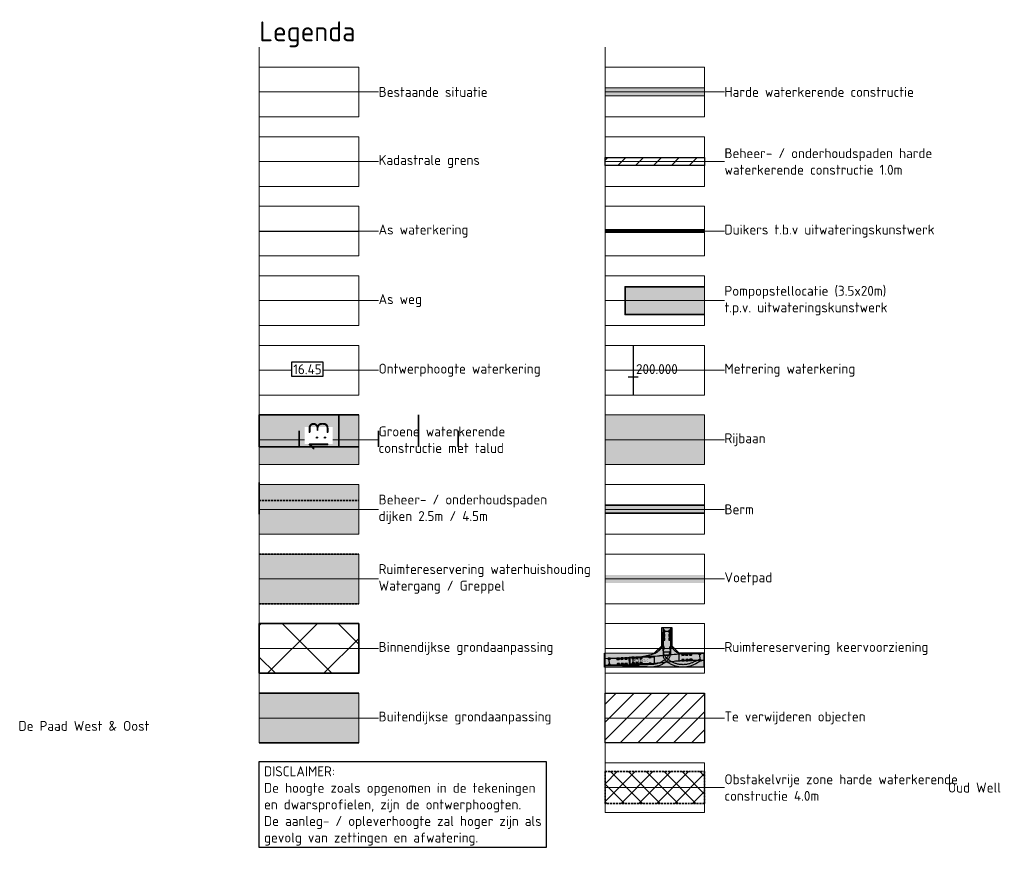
# Model space of a CAD drawing. Header units: metres. Extents: x 219828 to 221638, y 399519 to 401388.
# Tile 13 of 17: x 220144 to 220268, y 400874 to 400979. Entities that reach past the tile are written whole.
import ezdxf
from ezdxf.lldxf.tags import DXFTag

# ---------------------------------------------------------------- set-up
doc = ezdxf.new("R2010")
doc.units = ezdxf.units.M
for name, pattern in [('AM-AS', [16, 10, -2, 2, -2]), ('aslijn', [19, 15, -1, 2, -1]), ('DASHED2', [0.375, 0.25, -0.125])]:
    doc.linetypes.add(name, pattern=pattern)
doc.layers.get('0').update_dxf_attribs({"lineweight": 25})
doc.layers.get('Defpoints').update_dxf_attribs({"lineweight": 25})
for name, color, linetype, lineweight in [('0_Onderhoudspad', 1, 'Continuous', 25), ('B-WE-GW-MAAIVELD-G', 254, 'Continuous', 18), ('B-WE-KG-GRENS_PERCEEL-G', 150, 'KG-PERCEEL', 18), ('N-WA-AM-AS_WEG-G', 10, 'AM-AS', 18), ('N-WA-GK-KEERWAND-V', 15, 'Continuous', 18), ('N-WA-GR-BOS-V', 45, 'Continuous', 18), ('N-WA-GR-GRAS-V', 61, 'Continuous', 18), ('N-WA-GR-STRUWEEL-V', 95, 'Continuous', 18), ('N-WA-GW-DIJK_KRUIN_BINNEN-G', 90, 'Continuous', 35), ('N-WA-GW-DIJK_TEEN_BUITEN-G', 90, 'Continuous', 35), ('N-WA-IE-TERREINAFSCHEIDING_RASTERHEKWERK-G', 20, 'IE-TERREINAFSCHEIDING-KUNSTMATIG-OPEN', 35), ('N-WA-KG-ONDERHOUDGRENS_WATERSCHAP-A', 172, 'Continuous', 18), ('N-WA-KG-ONDERHOUDGRENS_WATERSCHAP-G', 170, 'DASHED2', 35), ('N-WA-VH-VEHICLETRACKING_PATH', 30, 'Continuous', 25), ('N-WA-VH-VERHARDING_ASFALT-V', 252, 'Continuous', 18), ('N-WA-VH-VERHARDING_GRASBETONSTEEN-V', 75, 'Continuous', 18), ('N-WA-VH-VERHARDING_TEGEL-V', 254, 'Continuous', 18), ('N-WE-AM-KILOMETRERING-T25', 7, 'Continuous', 25), ('N-WE-GW-ONTGRAVINGSVAK-G', 90, 'Continuous', 35), ('N-WE-GW-OPHOGING-WERK-A-1000', 92, 'Continuous', 18), ('N-WE-WH-DUIKER-GD', 150, 'Continuous', 50), ('X-XX-AL-LEGENDA-T25', 7, 'Continuous', 25), ('X-XX-AL-LEGENDA-T50', 130, 'Continuous', 50)]:
    doc.layers.add(name, color=color, linetype=linetype, lineweight=lineweight)
for name, color, linetype in [('_VB_X hulp', 255, 'Continuous'), ('ATR02', 7, 'Continuous'), ('C3D-ALIGNMENT', 7, 'Continuous'), ('C3D-ALIGNMENT_LABELING', 7, 'Continuous'), ('C3D-CORRIDOR', 7, 'Continuous')]:
    doc.layers.add(name, color=color, linetype=linetype)
doc.layers.add('N-WA-GW-WATERBODEM-V', color=7, linetype='Continuous', lineweight=35, true_color=0x00cc99)
doc.layers.add('X-XX-AL-LEGENDA-G', color=7, linetype='Continuous', lineweight=18, plot=False)
doc.styles.add('NLCS-ISO', font='NLCS-ISO.ttf')
doc.styles.add('NLCS-ISO-M1000-T25', font='NLCS-ISO.ttf', dxfattribs={"height": 2.5})
doc.styles.add('NLCS-ISO-M1000-T50', font='NLCS-ISO.ttf', dxfattribs={"height": 5})
doc.styles.get("Standard").update_dxf_attribs({"font": 'NLCS-ISO.ttf'})
doc.linetypes.add('IE-TERREINAFSCHEIDING-KUNSTMATIG-OPEN', pattern='A,7,-1.5,[67,NLCS.shx,S=0.75,R=0,X=0,Y=0],-1.5', length=10)
tags = doc.linetypes.add('KG-PERCEEL', pattern='A,5.5,-2,["P",Standard,S=1.8,R=0,X=-0.5,Y=-0.9],-2,5.5,-2,[5,NLCS.shx,S=0.75,R=0,X=0,Y=0],-2', length=19).pattern_tags.tags
tags[6] = DXFTag(74, 10)

# ---------------------------------------------------------------- blocks, each defined once
blk = doc.blocks.new('Legenda_hulp')
at = {"flags": 128}
for points in [[(0, 0), (0, -1), (0, -3.5), (5, -3.5), (5, -1), (0, -1)], [(0, -2.25), (5, -2.25)], [(5, -2.25), (6, -2.25)]]:
    blk.add_lwpolyline(points, dxfattribs=at)
blk = doc.blocks.new('MAN8x4 VHCL TRACKING PATH_v2')
at = {"layer": 'ATR02', "color": 3, "linetype": 'Continuous', "lineweight": -3}
for points in [[(23.39, 12.31), (23.4, 11.8), (23.43, 11.29), (23.48, 10.77), (23.56, 9.99), (23.72, 8.68), (23.77, 8.17), (23.79, 7.91), (23.8, 7.65), (23.81, 7.4), (23.8, 7.14), (23.79, 6.89), (23.77, 6.63), (23.74, 6.38), (23.7, 6.12), (23.65, 5.87), (23.6, 5.62), (23.53, 5.37), (23.46, 5.13), (23.39, 4.84), (23.39, 3.46), (23.38, 3.21), (23.36, 2.95), (23.33, 2.7), (23.28, 2.44), (23.21, 2.19), (23.13, 1.93), (23.03, 1.67), (22.91, 1.42), (22.78, 1.17), (22.63, 0.93), (22.47, 0.69), (22.28, 0.46), (22.08, 0.24), (21.86, 0.03), (21.63, -0.17), (21.38, -0.36), (21.12, -0.53), (20.7, -0.76), (20.42, -0.91), (20.14, -1.04), (19.85, -1.17), (19.56, -1.29), (19.26, -1.39), (18.96, -1.49), (18.66, -1.57), (18.35, -1.65), (18.04, -1.72), (17.73, -1.77), (17.42, -1.81), (17.1, -1.85), (16.79, -1.87), (16.47, -1.88), (16.16, -1.88), (15.84, -1.87), (15.07, -1.84), (13.86, -1.77), (10.21, -1.55), (8.87, -1.48), (7.55, -1.43), (6.26, -1.38), (4.71, -1.34), (2.93, -1.31), (0.91, -1.28), (0.04, -1.27), (-0.04, 1.27), (7.14, 1.48), (8.11, 1.52), (9.09, 1.57), (9.86, 1.62), (10.64, 1.67), (11.23, 1.72), (12, 1.8), (12.58, 1.86), (13.16, 1.94), (13.73, 2.02), (14.5, 2.16), (14.88, 2.23), (15.45, 2.36), (15.83, 2.46), (16.21, 2.56), (16.58, 2.68), (16.77, 2.74), (17.31, 2.94), (17.67, 3.09), (18.19, 3.35), (18.53, 3.54), (18.85, 3.76), (19.01, 3.88), (19.15, 4), (19.3, 4.13), (19.44, 4.26), (19.57, 4.4), (19.7, 4.55), (19.82, 4.7), (19.93, 4.85), (20.04, 5.01), (20.14, 5.18), (20.23, 5.35), (20.31, 5.52), (20.39, 5.7), (20.46, 5.88), (20.53, 6.07), (20.58, 6.25), (20.63, 6.44), (20.7, 6.82), (20.77, 7.4), (20.8, 7.79), (20.82, 8.17), (20.84, 8.95), (20.84, 10.37), (20.84, 12.31)], [(8.64, 1.7), (11.99, 1.75), (12.97, 1.78), (13.95, 1.83), (15.12, 1.9), (16.49, 1.99), (17.86, 2.09), (19.4, 2.22), (20.73, 2.34), (20.89, 2.36), (21.65, 2.46), (22.41, 2.55), (23.17, 2.62), (23.93, 2.68), (24.68, 2.73), (25.53, 2.79), (29.45, 3.15), (29.71, 3.16), (31.24, 3.12), (33.02, 3.09), (35.29, 3.07), (35.36, 0.52), (28, 0.31), (26.84, 0.26), (25.87, 0.21), (25.68, 0.2), (22.82, -0.11), (20.56, -0.36), (18.8, -0.57), (17.53, -0.72), (13.45, -0.78), (12.99, -0.8), (11.98, -0.84), (11.22, -0.86), (10.46, -0.87), (9.7, -0.87), (8.93, -0.86), (8.68, -0.85)]]:
    blk.add_lwpolyline(points, close=True, dxfattribs=at)
at = {"layer": 'ATR02', "color": 1, "linetype": 'Continuous', "lineweight": -3}
for points in [[(20.89, 10.94), (23.34, 10.94), (23.35, 10.43), (23.37, 9.66), (23.4, 8.63), (23.4, 8.11), (23.39, 7.6), (23.37, 7.1), (23.34, 6.74), (23.34, 4.68), (23.32, 4.42), (23.29, 4.16), (23.25, 3.9), (23.2, 3.64), (23.13, 3.38), (23.06, 3.12), (22.96, 2.86), (22.86, 2.61), (22.73, 2.36), (22.6, 2.11), (22.45, 1.87), (22.28, 1.64), (22.1, 1.42), (21.9, 1.22), (21.69, 1.02), (21.48, 0.83), (21.25, 0.66), (21.02, 0.5), (20.78, 0.34), (20.54, 0.19), (20.29, 0.05), (20.04, -0.08), (19.78, -0.21), (19.52, -0.32), (19.26, -0.43), (18.99, -0.52), (18.72, -0.61), (18.45, -0.69), (18.17, -0.76), (17.89, -0.82), (17.61, -0.87), (17.33, -0.91), (17.05, -0.94), (16.21, -1), (15.38, -1.05), (14.55, -1.09), (13.47, -1.12), (12.4, -1.14), (11.07, -1.16), (9.25, -1.17), (6.43, -1.18), (1.51, -1.19), (1.44, 1.27), (4.53, 1.27), (4.64, 1.36), (5.75, 1.38), (6.15, 1.4), (7.39, 1.44), (8.38, 1.49), (9.36, 1.54), (10.34, 1.6), (11.07, 1.66), (11.79, 1.73), (12.51, 1.81), (13.23, 1.9), (13.7, 1.97), (14.16, 2.05), (14.62, 2.13), (15.07, 2.22), (15.52, 2.33), (15.96, 2.44), (16.38, 2.56), (16.79, 2.7), (17.19, 2.84), (17.57, 3), (17.94, 3.16), (18.28, 3.34), (18.59, 3.52), (18.87, 3.71), (19.13, 3.91), (19.36, 4.11), (19.57, 4.32), (19.77, 4.55), (19.96, 4.8), (20.12, 5.05), (20.27, 5.32), (20.4, 5.6), (20.52, 5.88), (20.61, 6.17), (20.69, 6.5), (20.75, 6.85), (20.81, 7.24), (20.84, 7.66), (20.87, 8.1), (20.88, 8.57), (20.89, 9.29), (20.89, 10.94)], [(10.05, -0.78), (10.01, 1.67), (12.14, 1.71), (13.12, 1.74), (14.11, 1.79), (15.09, 1.85), (16.33, 1.93), (17.67, 2.03), (19.41, 2.17), (21.39, 2.35), (22.26, 2.44), (23.02, 2.52), (23.78, 2.59), (25.05, 2.69), (25.48, 2.72), (27.99, 2.97), (28.25, 2.98), (33.32, 2.98), (33.82, 2.98), (33.88, 0.53), (30.91, 0.53), (30.68, 0.44), (29.44, 0.41), (29.28, 0.4), (28.04, 0.36), (26.81, 0.31), (25.83, 0.26), (25.15, 0.21), (24.71, 0.17), (16.06, -0.7), (12.33, -0.76), (11.57, -0.78), (10.81, -0.78), (10.05, -0.78)]]:
    blk.add_lwpolyline(points, close=True, dxfattribs=at)
at = {"layer": 'ATR02', "color": 96, "linetype": 'Continuous', "lineweight": -3}
blk.add_lwpolyline([(23.39, 12.31), (23.39, 7.8), (23.4, 7.45), (23.42, 7.09), (23.46, 6.73), (23.49, 6.55), (23.52, 6.38), (23.57, 6.21), (23.61, 6.03), (23.74, 5.68), (23.81, 5.52), (23.88, 5.36), (23.97, 5.2), (24.16, 4.88), (24.26, 4.74), (24.37, 4.59), (24.48, 4.45), (24.73, 4.18), (24.86, 4.06), (25, 3.94), (25.14, 3.83), (25.44, 3.61), (25.59, 3.52), (25.75, 3.43), (25.91, 3.35), (26.25, 3.2), (26.41, 3.14), (26.58, 3.08), (26.76, 3.03), (27.12, 2.96), (27.3, 2.93), (27.47, 2.91), (27.83, 2.89), (28.19, 2.88), (28.93, 2.89), (35.29, 3.07), (35.36, 0.52), (34.96, 0.5), (34.7, 0.45), (34.45, 0.38), (34.19, 0.29), (33.93, 0.18), (33.67, 0.04), (33.41, -0.11), (32.48, -0.69), (32.2, -0.84), (31.92, -0.99), (31.63, -1.12), (31.34, -1.25), (31.05, -1.36), (30.75, -1.46), (30.45, -1.56), (30.15, -1.64), (29.84, -1.71), (29.53, -1.78), (29.22, -1.83), (28.91, -1.87), (28.59, -1.9), (28.28, -1.92), (27.96, -1.93), (27.65, -1.93), (27.33, -1.91), (27.02, -1.89), (26.7, -1.86), (26.39, -1.81), (26.08, -1.76), (25.77, -1.69), (25.46, -1.61), (25.16, -1.53), (24.86, -1.43), (24.56, -1.32), (24.27, -1.21), (23.98, -1.08), (23.7, -0.94), (23.42, -0.8), (23.14, -0.64), (22.87, -0.48), (22.61, -0.3), (22.35, -0.12), (22.1, 0.07), (21.84, 0.29), (21.62, 0.5), (21.42, 0.73), (21.25, 0.97), (21.11, 1.22), (21, 1.48), (20.92, 1.74), (20.87, 1.99), (20.84, 2.25), (20.83, 2.79), (20.76, 4.86), (20.68, 5.1), (20.61, 5.35), (20.54, 5.59), (20.49, 5.85), (20.44, 6.1), (20.4, 6.35), (20.37, 6.6), (20.35, 6.86), (20.34, 7.12), (20.34, 7.37), (20.34, 7.63), (20.36, 7.88), (20.38, 8.14), (20.41, 8.39), (20.45, 8.65), (20.54, 9.04), (20.65, 9.55), (20.7, 9.8), (20.74, 10.06), (20.78, 10.33), (20.81, 10.58), (20.83, 10.84), (20.84, 11.1), (20.84, 11.85), (20.84, 12.31)], close=True, dxfattribs=at)
at = {"layer": 'ATR02', "color": 246, "linetype": 'Continuous', "lineweight": -3}
blk.add_lwpolyline([(20.89, 10.94), (23.34, 10.94), (23.34, 7.85), (23.36, 7.4), (23.38, 7), (23.42, 6.67), (23.46, 6.43), (23.53, 6.14), (23.62, 5.84), (23.74, 5.56), (23.87, 5.28), (24.01, 5.02), (24.18, 4.76), (24.36, 4.52), (24.56, 4.29), (24.78, 4.07), (25.01, 3.87), (25.25, 3.68), (25.51, 3.51), (25.77, 3.36), (26.05, 3.23), (26.33, 3.12), (26.62, 3.02), (26.92, 2.95), (27.22, 2.89), (27.54, 2.86), (27.92, 2.84), (28.35, 2.84), (29.03, 2.85), (33.82, 2.98), (33.88, 0.53), (33.49, 0.51), (33.25, 0.47), (33, 0.42), (32.75, 0.35), (32.5, 0.27), (32.25, 0.17), (32, 0.06), (31.24, -0.3), (30.98, -0.41), (30.71, -0.51), (30.45, -0.6), (30.17, -0.69), (29.9, -0.76), (29.62, -0.83), (29.34, -0.88), (29.06, -0.93), (28.78, -0.97), (28.5, -0.99), (28.21, -1.01), (27.93, -1.02), (27.64, -1.01), (27.36, -1), (27.08, -0.98), (26.79, -0.95), (26.51, -0.91), (26.23, -0.86), (25.95, -0.8), (25.68, -0.73), (25.4, -0.65), (25.13, -0.56), (24.87, -0.46), (24.6, -0.36), (24.34, -0.24), (24.09, -0.12), (23.83, 0.01), (23.59, 0.15), (23.35, 0.3), (23.11, 0.46), (22.88, 0.63), (22.65, 0.8), (22.43, 0.98), (22.22, 1.17), (22.01, 1.37), (21.7, 1.69), (21.52, 1.91), (21.35, 2.15), (21.22, 2.4), (21.1, 2.66), (21.01, 2.92), (20.95, 3.19), (20.91, 3.45), (20.89, 3.72), (20.89, 4.22), (20.89, 4.93), (21.19, 4.95), (21.11, 5.18), (21.04, 5.41), (20.98, 5.64), (20.93, 5.88), (20.88, 6.11), (20.84, 6.35), (20.81, 6.59), (20.79, 6.83), (20.78, 7.07), (20.78, 7.31), (20.78, 7.69), (20.84, 8.7), (20.87, 9.22), (20.89, 9.73), (20.89, 10.94)], close=True, dxfattribs=at)
at = {"layer": 'ATR02', "color": 136, "linetype": 'Continuous', "lineweight": -3}
blk.add_lwpolyline([(20.84, 3.46), (20.84, 12.31), (22.11, 12.31), (23.39, 12.31), (23.39, 3.46), (22.11, 3.46), (20.84, 3.46)], close=True, dxfattribs=at)
for points in [[(21.07, 10.51), (21.07, 11.37), (21.01, 11.37), (21.01, 10.51), (20.95, 10.51), (20.95, 11.37), (20.93, 11.37), (20.89, 11.26), (20.89, 10.62), (20.93, 10.51), (21.09, 10.51), (21.13, 10.62), (21.13, 11.26), (21.09, 11.37), (20.93, 11.37)], [(21.32, 10.51), (21.32, 11.37), (21.25, 11.37), (21.25, 10.51), (21.19, 10.51), (21.19, 11.37), (21.17, 11.37), (21.13, 11.26), (21.13, 10.62), (21.17, 10.51), (21.34, 10.51), (21.38, 10.62), (21.38, 11.26), (21.34, 11.37), (21.17, 11.37)], [(23.04, 10.51), (23.04, 11.37), (22.97, 11.37), (22.97, 10.51), (22.91, 10.51), (22.91, 11.37), (22.89, 11.37), (22.85, 11.26), (22.85, 10.62), (22.89, 10.51), (23.06, 10.51), (23.1, 10.62), (23.1, 11.26), (23.06, 11.37), (22.89, 11.37)], [(23.28, 10.51), (23.28, 11.37), (23.22, 11.37), (23.22, 10.51), (23.16, 10.51), (23.16, 11.37), (23.14, 11.37), (23.1, 11.26), (23.1, 10.62), (23.14, 10.51), (23.3, 10.51), (23.34, 10.62), (23.34, 11.26), (23.3, 11.37), (23.14, 11.37)], [(21.07, 9.11), (21.07, 9.97), (21.01, 9.97), (21.01, 9.11), (20.95, 9.11), (20.95, 9.97), (20.93, 9.97), (20.89, 9.86), (20.89, 9.22), (20.93, 9.11), (21.09, 9.11), (21.13, 9.22), (21.13, 9.86), (21.09, 9.97), (20.93, 9.97)], [(21.07, 7.71), (21.07, 8.57), (21.01, 8.57), (21.01, 7.71), (20.95, 7.71), (20.95, 8.57), (20.93, 8.57), (20.89, 8.46), (20.89, 7.82), (20.93, 7.71), (21.09, 7.71), (21.13, 7.82), (21.13, 8.46), (21.09, 8.57), (20.93, 8.57)], [(21.32, 9.11), (21.32, 9.97), (21.25, 9.97), (21.25, 9.11), (21.19, 9.11), (21.19, 9.97), (21.17, 9.97), (21.13, 9.86), (21.13, 9.22), (21.17, 9.11), (21.34, 9.11), (21.38, 9.22), (21.38, 9.86), (21.34, 9.97), (21.17, 9.97)], [(21.32, 7.71), (21.32, 8.57), (21.25, 8.57), (21.25, 7.71), (21.19, 7.71), (21.19, 8.57), (21.17, 8.57), (21.13, 8.46), (21.13, 7.82), (21.17, 7.71), (21.34, 7.71), (21.38, 7.82), (21.38, 8.46), (21.34, 8.57), (21.17, 8.57)], [(23.04, 9.11), (23.04, 9.97), (22.97, 9.97), (22.97, 9.11), (22.91, 9.11), (22.91, 9.97), (22.89, 9.97), (22.85, 9.86), (22.85, 9.22), (22.89, 9.11), (23.06, 9.11), (23.1, 9.22), (23.1, 9.86), (23.06, 9.97), (22.89, 9.97)], [(23.04, 7.71), (23.04, 8.57), (22.97, 8.57), (22.97, 7.71), (22.91, 7.71), (22.91, 8.57), (22.89, 8.57), (22.85, 8.46), (22.85, 7.82), (22.89, 7.71), (23.06, 7.71), (23.1, 7.82), (23.1, 8.46), (23.06, 8.57), (22.89, 8.57)], [(23.28, 9.11), (23.28, 9.97), (23.22, 9.97), (23.22, 9.11), (23.16, 9.11), (23.16, 9.97), (23.14, 9.97), (23.1, 9.86), (23.1, 9.22), (23.14, 9.11), (23.3, 9.11), (23.34, 9.22), (23.34, 9.86), (23.3, 9.97), (23.14, 9.97)], [(23.28, 7.71), (23.28, 8.57), (23.22, 8.57), (23.22, 7.71), (23.16, 7.71), (23.16, 8.57), (23.14, 8.57), (23.1, 8.46), (23.1, 7.82), (23.14, 7.71), (23.3, 7.71), (23.34, 7.82), (23.34, 8.46), (23.3, 8.57), (23.14, 8.57)], [(21.07, 4.5), (21.07, 5.36), (21.01, 5.36), (21.01, 4.5), (20.95, 4.5), (20.95, 5.36), (20.93, 5.36), (20.89, 5.26), (20.89, 4.61), (20.93, 4.5), (21.09, 4.5), (21.13, 4.61), (21.13, 5.26), (21.09, 5.36), (20.93, 5.36)], [(23.28, 4.5), (23.28, 5.36), (23.22, 5.36), (23.22, 4.5), (23.16, 4.5), (23.16, 5.36), (23.14, 5.36), (23.1, 5.26), (23.1, 4.61), (23.14, 4.5), (23.3, 4.5), (23.34, 4.61), (23.34, 5.26), (23.3, 5.36), (23.14, 5.36)]]:
    blk.add_lwpolyline(points, dxfattribs=at)
at = {"layer": 'ATR02', "color": 4, "linetype": 'Continuous', "lineweight": -3}
for points in [[(-0.04, 1.27), (8.81, 1.52), (8.85, 0.25), (8.88, -1.02), (0.04, -1.27), (0, 0), (-0.04, 1.27)], [(17.53, -0.72), (8.68, -0.85), (8.66, 0.43), (8.64, 1.7), (17.49, 1.83), (17.51, 0.55), (17.53, -0.72)], [(35.36, 0.52), (26.51, 0.28), (26.47, 1.55), (26.44, 2.83), (35.29, 3.07), (35.32, 1.79), (35.36, 0.52)]]:
    blk.add_lwpolyline(points, close=True, dxfattribs=at)
for points in [[(1.01, 1.09), (1.87, 1.08), (1.87, 1.15), (1.01, 1.15), (1.01, 1.21), (1.87, 1.21), (1.87, 1.23), (1.77, 1.27), (1.12, 1.27), (1.01, 1.23), (1.01, 1.06), (1.12, 1.02), (1.77, 1.02), (1.87, 1.06), (1.87, 1.23)], [(4.22, 1.16), (5.08, 1.19), (5.08, 1.25), (4.22, 1.22), (4.22, 1.29), (5.07, 1.31), (5.07, 1.33), (4.97, 1.37), (4.32, 1.35), (4.21, 1.31), (4.22, 1.14), (4.33, 1.11), (4.97, 1.12), (5.08, 1.17), (5.07, 1.33)], [(4.23, 0.92), (5.09, 0.94), (5.08, 1), (4.22, 0.98), (4.22, 1.04), (5.08, 1.06), (5.08, 1.09), (4.97, 1.12), (4.33, 1.11), (4.22, 1.06), (4.23, 0.9), (4.34, 0.86), (4.98, 0.88), (5.09, 0.92), (5.08, 1.09)], [(5.62, 1.2), (6.48, 1.23), (6.48, 1.29), (5.62, 1.26), (5.61, 1.33), (6.47, 1.35), (6.47, 1.37), (6.37, 1.41), (5.72, 1.39), (5.61, 1.35), (5.62, 1.18), (5.73, 1.14), (6.37, 1.16), (6.48, 1.21), (6.47, 1.37)], [(5.63, 0.96), (6.48, 0.98), (6.48, 1.04), (5.62, 1.02), (5.62, 1.08), (6.48, 1.1), (6.48, 1.12), (6.37, 1.16), (5.73, 1.14), (5.62, 1.1), (5.63, 0.94), (5.73, 0.9), (6.38, 0.92), (6.49, 0.96), (6.48, 1.12)], [(7.02, 1.24), (7.88, 1.27), (7.88, 1.33), (7.02, 1.3), (7.01, 1.37), (7.87, 1.39), (7.87, 1.41), (7.76, 1.45), (7.12, 1.43), (7.01, 1.39), (7.02, 1.22), (7.13, 1.18), (7.77, 1.2), (7.88, 1.25), (7.87, 1.41)], [(7.02, 1), (7.88, 1.02), (7.88, 1.08), (7.02, 1.06), (7.02, 1.12), (7.88, 1.14), (7.88, 1.16), (7.77, 1.2), (7.13, 1.18), (7.02, 1.14), (7.03, 0.98), (7.13, 0.94), (7.78, 0.96), (7.88, 1), (7.88, 1.16)], [(10.44, 1.62), (9.58, 1.61), (9.58, 1.54), (10.44, 1.56), (10.44, 1.49), (9.58, 1.48), (9.58, 1.46), (9.69, 1.42), (10.34, 1.43), (10.44, 1.47), (10.44, 1.64), (10.33, 1.68), (9.69, 1.67), (9.58, 1.63), (9.58, 1.46)], [(10.45, 1.37), (9.59, 1.36), (9.59, 1.3), (10.45, 1.31), (10.45, 1.25), (9.59, 1.24), (9.59, 1.22), (9.7, 1.18), (10.34, 1.19), (10.45, 1.23), (10.44, 1.39), (10.34, 1.43), (9.69, 1.42), (9.59, 1.38), (9.59, 1.22)], [(11.84, 1.64), (10.98, 1.63), (10.98, 1.56), (11.84, 1.58), (11.84, 1.51), (10.98, 1.5), (10.98, 1.48), (11.09, 1.44), (11.74, 1.45), (11.84, 1.49), (11.84, 1.66), (11.73, 1.7), (11.09, 1.69), (10.98, 1.65), (10.98, 1.48)], [(11.84, 1.39), (10.99, 1.38), (10.99, 1.32), (11.85, 1.33), (11.85, 1.27), (10.99, 1.26), (10.99, 1.24), (11.1, 1.2), (11.74, 1.21), (11.85, 1.25), (11.84, 1.41), (11.74, 1.45), (11.09, 1.44), (10.99, 1.4), (10.99, 1.24)], [(13.24, 1.66), (12.38, 1.65), (12.38, 1.58), (13.24, 1.6), (13.24, 1.54), (12.38, 1.52), (12.38, 1.5), (12.49, 1.46), (13.14, 1.47), (13.24, 1.51), (13.24, 1.68), (13.13, 1.72), (12.49, 1.71), (12.38, 1.67), (12.38, 1.5)], [(13.24, 1.41), (12.39, 1.4), (12.39, 1.34), (13.25, 1.35), (13.25, 1.29), (12.39, 1.28), (12.39, 1.26), (12.5, 1.22), (13.14, 1.23), (13.25, 1.27), (13.24, 1.43), (13.14, 1.47), (12.49, 1.46), (12.39, 1.42), (12.39, 1.26)], [(16.44, 1.74), (15.58, 1.65), (15.59, 1.59), (16.44, 1.68), (16.45, 1.62), (15.6, 1.53), (15.6, 1.51), (15.71, 1.48), (16.35, 1.55), (16.45, 1.6), (16.44, 1.76), (16.33, 1.79), (15.68, 1.73), (15.58, 1.67), (15.6, 1.51)], [(28.24, 2.77), (27.38, 2.74), (27.38, 2.68), (28.24, 2.71), (28.24, 2.64), (27.38, 2.62), (27.39, 2.6), (27.49, 2.56), (28.14, 2.58), (28.24, 2.62), (28.24, 2.79), (28.13, 2.83), (27.49, 2.81), (27.38, 2.76), (27.39, 2.6)], [(28.25, 2.52), (27.39, 2.5), (27.39, 2.44), (28.25, 2.46), (28.25, 2.4), (27.39, 2.38), (27.39, 2.36), (27.5, 2.32), (28.15, 2.33), (28.25, 2.38), (28.25, 2.54), (28.14, 2.58), (27.49, 2.56), (27.39, 2.52), (27.39, 2.36)], [(28.29, 0.8), (27.44, 0.78), (27.44, 0.72), (28.3, 0.74), (28.3, 0.68), (27.44, 0.66), (27.44, 0.64), (27.55, 0.6), (28.19, 0.62), (28.3, 0.66), (28.29, 0.82), (28.19, 0.86), (27.54, 0.84), (27.43, 0.8), (27.44, 0.64)], [(28.3, 0.56), (27.44, 0.53), (27.44, 0.47), (28.3, 0.5), (28.3, 0.44), (27.45, 0.41), (27.45, 0.39), (27.55, 0.35), (28.2, 0.37), (28.31, 0.41), (28.3, 0.58), (28.19, 0.62), (27.55, 0.6), (27.44, 0.55), (27.45, 0.39)], [(29.64, 2.81), (28.78, 2.78), (28.78, 2.72), (29.64, 2.74), (29.64, 2.68), (28.78, 2.66), (28.78, 2.64), (28.89, 2.6), (29.54, 2.62), (29.64, 2.66), (29.64, 2.83), (29.53, 2.86), (28.89, 2.85), (28.78, 2.8), (28.78, 2.64)], [(29.65, 2.56), (28.79, 2.54), (28.79, 2.48), (29.65, 2.5), (29.65, 2.44), (28.79, 2.41), (28.79, 2.39), (28.9, 2.36), (29.54, 2.37), (29.65, 2.42), (29.65, 2.58), (29.54, 2.62), (28.89, 2.6), (28.79, 2.56), (28.79, 2.39)], [(29.69, 0.84), (28.83, 0.82), (28.84, 0.76), (29.7, 0.78), (29.7, 0.72), (28.84, 0.7), (28.84, 0.68), (28.95, 0.64), (29.59, 0.65), (29.7, 0.7), (29.69, 0.86), (29.59, 0.9), (28.94, 0.88), (28.83, 0.84), (28.84, 0.68)], [(29.7, 0.6), (28.84, 0.57), (28.84, 0.51), (29.7, 0.53), (29.7, 0.47), (28.85, 0.45), (28.85, 0.43), (28.95, 0.39), (29.6, 0.41), (29.7, 0.45), (29.7, 0.62), (29.59, 0.65), (28.95, 0.64), (28.84, 0.59), (28.85, 0.43)], [(31.04, 2.84), (30.18, 2.82), (30.18, 2.76), (31.04, 2.78), (31.04, 2.72), (30.18, 2.7), (30.18, 2.68), (30.29, 2.64), (30.94, 2.66), (31.04, 2.7), (31.04, 2.86), (30.93, 2.9), (30.29, 2.88), (30.18, 2.84), (30.18, 2.68)], [(31.05, 2.6), (30.19, 2.58), (30.19, 2.51), (31.05, 2.54), (31.05, 2.48), (30.19, 2.45), (30.19, 2.43), (30.3, 2.39), (30.94, 2.41), (31.05, 2.46), (31.05, 2.62), (30.94, 2.66), (30.29, 2.64), (30.19, 2.6), (30.19, 2.43)], [(31.09, 0.88), (30.23, 0.86), (30.24, 0.8), (31.1, 0.82), (31.1, 0.76), (30.24, 0.73), (30.24, 0.71), (30.35, 0.68), (30.99, 0.69), (31.1, 0.74), (31.09, 0.9), (30.98, 0.94), (30.34, 0.92), (30.23, 0.88), (30.24, 0.71)], [(31.1, 0.63), (30.24, 0.61), (30.24, 0.55), (31.1, 0.57), (31.1, 0.51), (30.24, 0.49), (30.25, 0.47), (30.35, 0.43), (31, 0.45), (31.1, 0.49), (31.1, 0.66), (30.99, 0.69), (30.35, 0.68), (30.24, 0.63), (30.25, 0.47)], [(34.25, 2.92), (33.39, 2.92), (33.39, 2.86), (34.25, 2.86), (34.25, 2.8), (33.39, 2.8), (33.39, 2.78), (33.49, 2.74), (34.14, 2.74), (34.25, 2.78), (34.25, 2.94), (34.14, 2.98), (33.49, 2.98), (33.39, 2.94), (33.39, 2.78)], [(34.31, 0.71), (33.45, 0.71), (33.45, 0.65), (34.31, 0.65), (34.31, 0.59), (33.45, 0.59), (33.45, 0.57), (33.55, 0.53), (34.2, 0.53), (34.31, 0.57), (34.31, 0.73), (34.2, 0.77), (33.55, 0.77), (33.45, 0.73), (33.45, 0.57)], [(1.08, -1.12), (1.94, -1.12), (1.94, -1.06), (1.08, -1.06), (1.08, -1), (1.94, -1), (1.94, -0.98), (1.83, -0.94), (1.18, -0.94), (1.08, -0.98), (1.08, -1.15), (1.18, -1.19), (1.83, -1.19), (1.94, -1.14), (1.94, -0.98)], [(4.27, -0.8), (5.13, -0.78), (5.13, -0.71), (4.27, -0.74), (4.27, -0.68), (5.13, -0.65), (5.13, -0.63), (5.02, -0.6), (4.38, -0.61), (4.27, -0.66), (4.28, -0.82), (4.38, -0.86), (5.03, -0.84), (5.13, -0.8), (5.13, -0.63)], [(4.28, -1.05), (5.14, -1.02), (5.14, -0.96), (4.28, -0.98), (4.28, -0.92), (5.14, -0.9), (5.14, -0.88), (5.03, -0.84), (4.38, -0.86), (4.28, -0.9), (4.28, -1.07), (4.39, -1.1), (5.04, -1.09), (5.14, -1.04), (5.14, -0.88)], [(5.67, -0.76), (6.53, -0.74), (6.53, -0.68), (5.67, -0.7), (5.67, -0.64), (6.53, -0.61), (6.53, -0.59), (6.42, -0.56), (5.78, -0.57), (5.67, -0.62), (5.67, -0.78), (5.78, -0.82), (6.43, -0.8), (6.53, -0.76), (6.53, -0.59)], [(5.68, -1.01), (6.54, -0.98), (6.54, -0.92), (5.68, -0.95), (5.68, -0.88), (6.54, -0.86), (6.54, -0.84), (6.43, -0.8), (5.78, -0.82), (5.68, -0.86), (5.68, -1.03), (5.79, -1.06), (6.43, -1.05), (6.54, -1), (6.54, -0.84)], [(7.07, -0.72), (7.93, -0.7), (7.93, -0.64), (7.07, -0.66), (7.07, -0.6), (7.93, -0.57), (7.93, -0.55), (7.82, -0.52), (7.18, -0.53), (7.07, -0.58), (7.07, -0.74), (7.18, -0.78), (7.83, -0.76), (7.93, -0.72), (7.93, -0.55)], [(7.08, -0.97), (7.94, -0.94), (7.94, -0.88), (7.08, -0.91), (7.08, -0.84), (7.94, -0.82), (7.94, -0.8), (7.83, -0.76), (7.18, -0.78), (7.08, -0.82), (7.08, -0.99), (7.19, -1.03), (7.83, -1.01), (7.94, -0.96), (7.94, -0.8)], [(10.47, -0.35), (9.61, -0.36), (9.61, -0.42), (10.47, -0.41), (10.47, -0.47), (9.61, -0.48), (9.61, -0.5), (9.72, -0.54), (10.36, -0.53), (10.47, -0.49), (10.47, -0.33), (10.36, -0.29), (9.72, -0.3), (9.61, -0.34), (9.61, -0.5)], [(10.47, -0.59), (9.61, -0.6), (9.61, -0.67), (10.47, -0.65), (10.47, -0.72), (9.62, -0.73), (9.62, -0.75), (9.72, -0.79), (10.37, -0.78), (10.48, -0.74), (10.47, -0.57), (10.36, -0.53), (9.72, -0.54), (9.61, -0.58), (9.62, -0.75)], [(11.87, -0.33), (11.01, -0.34), (11.01, -0.4), (11.87, -0.39), (11.87, -0.45), (11.01, -0.46), (11.01, -0.48), (11.12, -0.52), (11.76, -0.51), (11.87, -0.47), (11.87, -0.31), (11.76, -0.27), (11.12, -0.28), (11.01, -0.32), (11.01, -0.48)], [(11.87, -0.57), (11.01, -0.58), (11.01, -0.65), (11.87, -0.63), (11.87, -0.7), (11.02, -0.71), (11.02, -0.73), (11.12, -0.77), (11.77, -0.76), (11.88, -0.72), (11.87, -0.55), (11.76, -0.51), (11.12, -0.52), (11.01, -0.56), (11.02, -0.73)], [(13.27, -0.31), (12.41, -0.32), (12.41, -0.38), (13.27, -0.37), (13.27, -0.43), (12.41, -0.44), (12.41, -0.46), (12.52, -0.5), (13.16, -0.49), (13.27, -0.45), (13.27, -0.29), (13.16, -0.25), (12.52, -0.26), (12.41, -0.3), (12.41, -0.46)], [(13.27, -0.55), (12.41, -0.56), (12.41, -0.63), (13.27, -0.61), (13.27, -0.68), (12.42, -0.69), (12.42, -0.71), (12.52, -0.75), (13.17, -0.74), (13.27, -0.7), (13.27, -0.53), (13.16, -0.49), (12.52, -0.5), (12.41, -0.54), (12.42, -0.71)], [(16.47, -0.47), (15.61, -0.56), (15.62, -0.62), (16.48, -0.53), (16.48, -0.59), (15.63, -0.68), (15.63, -0.7), (15.74, -0.73), (16.38, -0.66), (16.48, -0.61), (16.47, -0.45), (16.36, -0.42), (15.72, -0.48), (15.61, -0.54), (15.63, -0.7)]]:
    blk.add_lwpolyline(points, dxfattribs=at)
at = {"layer": 'ATR02', "color": 250, "linetype": 'Continuous', "lineweight": -3, "style": 'NLCS-ISO', "width": 0.3}
blk.add_text('MAN TGS 35360 8x4-4', height=1, rotation=0.82, dxfattribs=at).set_placement((10.24, -0.1))
blk = doc.blocks.new('*U106')
at = {"layer": 'N-WA-VH-VEHICLETRACKING_PATH', "transparency": 33554559}
h = blk.add_hatch(color=256, dxfattribs=at)
h.dxf.hatch_style = 1
h.paths.add_polyline_path([(0, -2.55), (0, 2.55), (17.93, 2.55), (20.5, 5.12), (20.5, 11.69), (24.1, 11.69), (24.1, 5.11), (26.66, 2.55), (35.59, 2.55), (35.59, -2.57)])
at = {"layer": 'N-WA-VH-VEHICLETRACKING_PATH', "flags": 128}
blk.add_lwpolyline([(0, -2.55), (0, 2.55), (17.93, 2.55), (20.5, 5.12), (20.5, 11.69), (24.1, 11.69), (24.1, 5.11), (26.66, 2.55), (35.59, 2.55), (35.59, -2.57)], close=True, dxfattribs=at)
blk.add_blockref('MAN8x4 VHCL TRACKING PATH_v2', (0.23, -0.63))

msp = doc.modelspace()

# ---------------------------------------------------------------- hatches: boundary and pattern name
at = {"layer": '0_Onderhoudspad'}
h = msp.add_hatch(dxfattribs=at)
h.set_pattern_fill('ANSI31', color=256, scale=0.5)
h.set_pattern_definition([(45, (-125.8583, 883.2542), (-1.122532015, 1.122532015), [])])
h.paths.add_polyline_path([(220229.82, 400962.11), (220229.82, 400961.11), (220217.32, 400961.11), (220217.32, 400962.11)])
at = {"layer": '_VB_X hulp'}
h = msp.add_hatch(dxfattribs=at)
h.set_pattern_fill('ANSI31', color=256, scale=0.5)
h.paths.add_polyline_path([(220217.32, 400894.73), (220229.82, 400894.73), (220229.82, 400888.48), (220217.32, 400888.48)])
at = {"layer": 'N-WA-GK-KEERWAND-V'}
h = msp.add_hatch(color=256, dxfattribs=at)
h.dxf.hatch_style = 1
h.paths.add_polyline_path([(220229.82, 400970.86), (220229.82, 400969.86), (220217.32, 400969.86), (220217.32, 400970.86)])
at = {"layer": 'N-WA-GR-BOS-V', "linetype": 'Continuous', "lineweight": 18}
h = msp.add_hatch(color=45, dxfattribs=at)
h.paths.add_polyline_path([(220186.33, 400894.73), (220173.83, 400894.73), (220173.83, 400891.61), (220186.33, 400891.61)])
h.paths.add_polyline_path([(220186.33, 400891.61), (220173.83, 400891.61), (220173.83, 400888.48), (220186.33, 400888.48)])
at = {"layer": 'N-WA-GR-GRAS-V', "linetype": 'Continuous', "lineweight": 18}
msp.add_hatch(color=61, dxfattribs=at).paths.add_polyline_path([(220186.33, 400923.48), (220186.33, 400929.73), (220173.83, 400929.73), (220173.83, 400923.48)])
at = {"layer": 'N-WA-GR-STRUWEEL-V', "linetype": 'Continuous', "lineweight": 18}
h = msp.add_hatch(color=95, dxfattribs=at)
h.paths.add_polyline_path([(220229.82, 400918.36), (220217.32, 400918.36), (220217.32, 400917.86), (220229.82, 400917.86)])
h.paths.add_polyline_path([(220229.82, 400917.86), (220217.32, 400917.86), (220217.32, 400917.36), (220229.82, 400917.36)])
at = {"layer": 'N-WA-GW-WATERBODEM-V', "linetype": 'Continuous', "lineweight": 35, "true_color": 0x00cc99}
h = msp.add_hatch(color=122, dxfattribs=at)
h.paths.add_polyline_path([(220186.33, 400912.23), (220173.83, 400912.23), (220173.83, 400909.11), (220186.33, 400909.11)])
h.paths.add_polyline_path([(220186.33, 400909.11), (220173.83, 400909.11), (220173.83, 400905.98), (220186.33, 400905.98)])
at = {"layer": 'N-WA-IE-TERREINAFSCHEIDING_RASTERHEKWERK-G', "transparency": 33554559}
h = msp.add_hatch(color=256, dxfattribs=at)
h.dxf.hatch_style = 1
h.paths.add_polyline_path([(220219.82, 400945.86), (220219.82, 400942.36), (220229.82, 400942.36), (220229.82, 400945.86)])
at = {"layer": 'N-WA-KG-ONDERHOUDGRENS_WATERSCHAP-A', "linetype": 'Continuous', "lineweight": 18}
h = msp.add_hatch(dxfattribs=at)
h.set_pattern_fill('ANSI37', color=172, scale=0.5, style=0)
h.set_pattern_definition([(45, (-133.4935, 997.0042), (-1.122532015, 1.122532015), []), (135, (-133.4935, 997.0042), (-1.122532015, -1.122532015), [])])
h.paths.add_polyline_path([(220229.82, 400884.86), (220229.82, 400880.86), (220217.32, 400880.86), (220217.32, 400884.86)])
at = {"layer": 'N-WA-VH-VERHARDING_ASFALT-V', "linetype": 'Continuous', "lineweight": 18}
msp.add_hatch(color=252, dxfattribs=at).paths.add_polyline_path([(220217.32, 400929.73), (220229.82, 400929.73), (220229.82, 400923.48), (220217.32, 400923.48)])
at = {"layer": 'N-WA-VH-VERHARDING_GRASBETONSTEEN-V', "linetype": 'Continuous', "lineweight": 18}
h = msp.add_hatch(color=75, dxfattribs=at)
h.paths.add_polyline_path([(220186.33, 400917.86), (220186.33, 400920.98), (220173.83, 400920.98), (220173.83, 400917.86)])
h.paths.add_polyline_path([(220186.33, 400914.73), (220186.33, 400917.86), (220173.83, 400917.86), (220173.83, 400914.73)])
at = {"layer": 'N-WA-VH-VERHARDING_TEGEL-V', "linetype": 'Continuous', "lineweight": 18}
h = msp.add_hatch(color=254, dxfattribs=at)
h.paths.add_polyline_path([(220229.82, 400909.61), (220217.32, 400909.61), (220217.32, 400909.11), (220229.82, 400909.11)])
h.paths.add_polyline_path([(220229.82, 400909.11), (220217.32, 400909.11), (220217.32, 400908.61), (220229.82, 400908.61)])
at = {"layer": 'N-WE-GW-OPHOGING-WERK-A-1000'}
h = msp.add_hatch(dxfattribs=at)
h.set_pattern_fill('AGW-WERK_ONTGRAVEN_AANVULLEN-SO', color=256, pattern_type=2)
h.set_pattern_definition([(135, (0, 0), (-3.535533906, -3.535533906), []), (45, (0, 0), (-3.535533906, 3.535533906), [])])
h.paths.add_polyline_path([(220173.83, 400903.48), (220173.83, 400900.36), (220186.33, 400900.36), (220186.33, 400903.48)])
h.paths.add_polyline_path([(220186.33, 400897.23), (220186.33, 400900.36), (220173.83, 400900.36), (220173.83, 400897.23)])

# ---------------------------------------------------------------- linework, layer by layer
at = {"layer": '0_Onderhoudspad', "extrusion": (0, 0, -1)}
msp.add_lwpolyline([(-220229.82, 400962.11), (-220229.82, 400961.11), (-220217.32, 400961.11), (-220217.32, 400962.11)], close=True, dxfattribs=at)
at = {"layer": '_VB_X hulp'}
msp.add_lwpolyline([(220217.32, 400894.73), (220229.82, 400894.73), (220229.82, 400888.48), (220217.32, 400888.48)], close=True, dxfattribs=at)
at = {"layer": 'B-WE-GW-MAAIVELD-G', "color": 251, "flags": 128}
msp.add_lwpolyline([(220173.83, 400970.36), (220186.33, 400970.36)], dxfattribs=at)
at = {"layer": 'B-WE-KG-GRENS_PERCEEL-G', "flags": 128}
msp.add_lwpolyline([(220173.83, 400961.61), (220186.33, 400961.61)], dxfattribs=at)
at = {"layer": 'C3D-ALIGNMENT', "color": 7, "linetype": 'aslijn', "lineweight": -3}
for points in [[(220173.83, 400952.86), (220186.33, 400952.86)], [(220220.82, 400938.48), (220220.82, 400932.23)]]:
    msp.add_lwpolyline(points, dxfattribs=at)
at = {"layer": 'C3D-ALIGNMENT_LABELING', "color": 7, "linetype": 'Continuous', "lineweight": -3}
msp.add_line((220221.45, 400934.5), (220220.2, 400934.5), dxfattribs=at)
at = {"layer": 'C3D-CORRIDOR', "color": 7, "linetype": 'Continuous', "lineweight": 35}
for p, q in [((220173.83, 400925.73), (220173.83, 400929.73)), ((220183.83, 400925.73), (220183.83, 400929.73)), ((220193.83, 400925.73), (220193.83, 400929.73)), ((220178.83, 400925.73), (220178.83, 400927.73)), ((220188.83, 400925.73), (220188.83, 400927.73)), ((220198.83, 400925.73), (220198.83, 400927.73)), ((220173.83, 400921.23), (220173.83, 400917.23))]:
    msp.add_line(p, q, dxfattribs=at)
at = {"layer": 'N-WA-AM-AS_WEG-G', "color": 10, "linetype": 'aslijn', "lineweight": 18}
msp.add_lwpolyline([(220173.83, 400944.11), (220186.33, 400944.11)], dxfattribs=at)
at = {"layer": 'N-WA-GK-KEERWAND-V', "extrusion": (0, 0, -1)}
msp.add_lwpolyline([(-220229.82, 400970.86), (-220229.82, 400969.86), (-220217.32, 400969.86), (-220217.32, 400970.86)], close=True, dxfattribs=at)
at = {"layer": 'N-WA-GW-DIJK_KRUIN_BINNEN-G', "color": 90, "linetype": 'Continuous', "lineweight": 35, "flags": 128}
for points in [[(220217.32, 400918.36), (220229.82, 400918.36)], [(220217.32, 400917.36), (220229.82, 400917.36)]]:
    msp.add_lwpolyline(points, dxfattribs=at)
at = {"layer": 'N-WA-GW-DIJK_TEEN_BUITEN-G', "color": 90, "linetype": 'Continuous', "lineweight": 35, "flags": 128}
for points in [[(220173.83, 400894.73), (220186.33, 400894.73)], [(220186.33, 400888.48), (220173.83, 400888.48)]]:
    msp.add_lwpolyline(points, dxfattribs=at)
at = {"layer": 'N-WA-IE-TERREINAFSCHEIDING_RASTERHEKWERK-G', "flags": 128}
msp.add_lwpolyline([(220229.82, 400942.36), (220219.82, 400942.36), (220219.82, 400945.86), (220229.82, 400945.86)], dxfattribs=at)
at = {"layer": 'N-WA-KG-ONDERHOUDGRENS_WATERSCHAP-G', "color": 170, "linetype": 'DASHED2', "lineweight": 35, "flags": 128}
for points in [[(220173.83, 400918.98), (220186.33, 400918.98)], [(220173.83, 400912.23), (220186.33, 400912.23)], [(220173.83, 400905.98), (220186.33, 400905.98)]]:
    msp.add_lwpolyline(points, dxfattribs=at)
at = {"layer": 'N-WA-KG-ONDERHOUDGRENS_WATERSCHAP-G', "color": 170, "linetype": 'DASHED2', "lineweight": 35, "extrusion": (0, 0, -1)}
msp.add_lwpolyline([(-220229.82, 400884.86), (-220229.82, 400880.86), (-220217.32, 400880.86), (-220217.32, 400884.86)], close=True, dxfattribs=at)
at = {"layer": 'N-WA-VH-VERHARDING_ASFALT-V', "color": 252, "linetype": 'Continuous', "lineweight": 18}
msp.add_lwpolyline([(220217.32, 400929.73), (220229.82, 400929.73), (220229.82, 400923.48), (220217.32, 400923.48)], close=True, dxfattribs=at)
at = {"layer": 'N-WE-GW-ONTGRAVINGSVAK-G', "flags": 128}
msp.add_lwpolyline([(220186.33, 400903.48), (220173.83, 400903.48), (220173.83, 400897.23), (220186.33, 400897.23)], close=True, dxfattribs=at)
at = {"layer": 'N-WE-WH-DUIKER-GD', "const_width": 0.5, "flags": 128}
msp.add_lwpolyline([(220229.82, 400952.86), (220217.32, 400952.86)], dxfattribs=at)
at = {"layer": 'N-WE-WH-DUIKER-GD', "color": 90, "linetype": 'Continuous', "lineweight": 35, "flags": 128}
msp.add_lwpolyline([(220173.83, 400925.73), (220186.33, 400925.73)], dxfattribs=at)

# ---------------------------------------------------------------- block references
at = {"layer": 'N-WA-VH-VEHICLETRACKING_PATH', "xscale": 0.3512089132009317, "yscale": 0.3512089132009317, "zscale": 0.3512089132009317, "rotation": 0.03052346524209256}
msp.add_blockref('*U106', (220217.24, 400898.89), dxfattribs=at)
at = {"layer": 'X-XX-AL-LEGENDA-G', "xscale": 2.5, "yscale": 2.5, "zscale": 2.5}
for p in [(220173.83, 400975.98), (220217.32, 400975.98), (220173.83, 400967.23), (220217.32, 400967.23), (220173.83, 400958.48), (220217.32, 400958.48), (220173.83, 400949.73), (220217.32, 400949.73), (220173.83, 400940.98), (220217.32, 400940.98), (220173.83, 400932.23), (220217.32, 400932.23), (220173.83, 400923.48), (220217.32, 400923.48), (220173.83, 400914.73), (220217.32, 400914.73), (220173.83, 400905.98), (220217.32, 400905.98), (220173.83, 400897.23), (220217.32, 400897.23), (220217.32, 400888.48), (220217.32, 400888.48)]:
    msp.add_blockref('Legenda_hulp', p, dxfattribs=at)

# ---------------------------------------------------------------- texts
at = {"layer": 'C3D-ALIGNMENT_LABELING', "color": 7, "linetype": 'Continuous', "lineweight": -3, "insert": (220221.2, 400934.87), "char_height": 1.25, "attachment_point": 7, "style": 'NLCS-ISO'}
msp.add_mtext('200.000', dxfattribs=at)
at = {"layer": 'Defpoints', "char_height": 1.25, "style": 'NLCS-ISO-M1000-T25'}
for s, insert, attachment_point in [('{\\C244;\\c1973145;De Paad West & Oost}', (220160.01, 400890.62), 6), ('{\\C244;\\c1973145;Oud Well}', (220260.43, 400882.86), 4)]:
    msp.add_mtext_dynamic_manual_height_columns(s, width=29.9641, gutter_width=6.25, heights=[3.34], dxfattribs=dict(at, insert=insert, attachment_point=attachment_point))
at = {"layer": 'X-XX-AL-LEGENDA-T25', "char_height": 1.25, "attachment_point": 4, "style": 'NLCS-ISO-M1000-T25'}
for s, width, heights, insert in [('Bestaande situatie', 20.1307, [0], (220188.83, 400970.36)), ('Harde waterkerende constructie', 27.5744, [2.86], (220232.32, 400970.36)), ('Beheer- / onderhoudspaden harde waterkerende constructie 1.0m', 29.9641, [3.34], (220232.32, 400961.61)), ('Kadastrale grens', 20.1307, [0], (220188.83, 400961.61)), ('As waterkering', 20.1307, [0], (220188.83, 400952.86)), ('Duikers t.b.v uitwateringskunstwerk', 29.9641, [3.34], (220232.32, 400952.86)), ('Pompopstellocatie (3.5x20m)^Jt.p.v. uitwateringskunstwerk', 29.1335, [5.31], (220232.32, 400944.11)), ('As weg', 20.1307, [0], (220188.83, 400944.11)), ('Ontwerphoogte waterkering', 23.3145, [3.87], (220188.83, 400935.36)), ('Metrering waterkering', 29.9641, [3.34], (220232.32, 400935.36)), ('Groene waterkerende constructie met talud', 20.1307, [0], (220188.83, 400926.61)), ('Rijbaan', 29.9641, [3.34], (220232.32, 400926.61)), ('Beheer- / onderhoudspaden^Jdijken 2.5m / 4.5m', 26.782, [9.12], (220188.83, 400917.86)), ('Berm', 29.9641, [3.34], (220232.32, 400917.86)), ('Ruimtereservering waterhuishouding^JWatergang / Greppel', 28.6025, [0], (220188.83, 400909.11)), ('Voetpad', 29.9641, [3.34], (220232.32, 400909.11)), ('Binnendijkse grondaanpassing', 22.8774, [3.83], (220188.83, 400900.36)), ('Ruimtereservering keervoorziening', 29.9641, [3.34], (220232.32, 400900.36)), ('Buitendijkse grondaanpassing', 22.5674, [4.67], (220188.83, 400891.61)), ('Te verwijderen objecten', 29.9641, [3.34], (220232.32, 400891.61)), ('Obstakelvrije zone harde waterkerende constructie 4.0m', 29.9641, [3.34], (220232.32, 400882.86))]:
    msp.add_mtext_dynamic_manual_height_columns(s, width=width, gutter_width=6.25, heights=heights, dxfattribs=dict(at, insert=insert))
at = {"layer": 'X-XX-AL-LEGENDA-T25', "insert": (220174.42, 400880.55), "char_height": 1.25, "attachment_point": 4, "style": 'NLCS-ISO-M1000-T25', "bg_fill": 16, "box_fill_scale": 1.5, "bg_fill_color": 256, "bg_fill_transparency": 0}
msp.add_mtext_dynamic_manual_height_columns('DISCLAIMER:^JDe hoogte zoals opgenomen in de tekeningen en dwarsprofielen, zijn de ontwerphoogten. De aanleg- / opleverhoogte zal hoger zijn als gevolg van zettingen en afwatering.', width=34.86, gutter_width=6.25, heights=[11.61], dxfattribs=at)
at = {"layer": 'X-XX-AL-LEGENDA-T50', "color": 0, "insert": (220173.83, 400979.23), "char_height": 2.5, "attachment_point": 1, "style": 'NLCS-ISO-M1000-T50'}
msp.add_mtext_dynamic_manual_height_columns('Legenda', width=20.5735, gutter_width=12.5, heights=[0], dxfattribs=at)

# ---------------------------------------------------------------- next in the draw order: texts
at = {"layer": 'N-WE-AM-KILOMETRERING-T25', "color": 7, "linetype": 'Continuous', "lineweight": 25, "insert": (220179.88, 400935.48), "char_height": 1.25, "width": 3.535, "attachment_point": 5, "style": 'NLCS-ISO', "bg_fill": 3, "box_fill_scale": 1.2, "bg_fill_color": 256, "bg_fill_true_color": 13158600, "bg_fill_transparency": 0}
msp.add_mtext('16.45', dxfattribs=at)
at = {"layer": 'N-WE-AM-KILOMETRERING-T25', "color": 7, "linetype": 'Continuous', "lineweight": 25, "insert": (220181.29, 400927.13), "char_height": 2.5, "width": 1.1477, "attachment_point": 5, "rotation": 90, "style": 'NLCS-ISO', "bg_fill": 3, "box_fill_scale": 1.2, "bg_fill_color": 256, "bg_fill_true_color": 13158600, "bg_fill_transparency": 0}
msp.add_mtext('1:3', dxfattribs=at)

# ---------------------------------------------------------------- next in the draw order: linework, layer by layer
at = {"layer": 'N-WE-AM-KILOMETRERING-T25', "color": 255, "linetype": 'Continuous', "lineweight": 25}
for p, q in [((220177.88, 400936.35), (220177.88, 400934.6)), ((220181.88, 400936.35), (220177.88, 400936.35)), ((220181.88, 400934.6), (220181.88, 400936.35)), ((220177.88, 400934.6), (220181.88, 400934.6))]:
    msp.add_line(p, q, dxfattribs=at)
at = {"layer": 'N-WE-WH-DUIKER-GD', "color": 90, "linetype": 'Continuous', "lineweight": 35, "flags": 128}
msp.add_lwpolyline([(220173.83, 400929.73), (220186.33, 400929.73)], dxfattribs=at)

doc.saveas('drawing.dxf')
